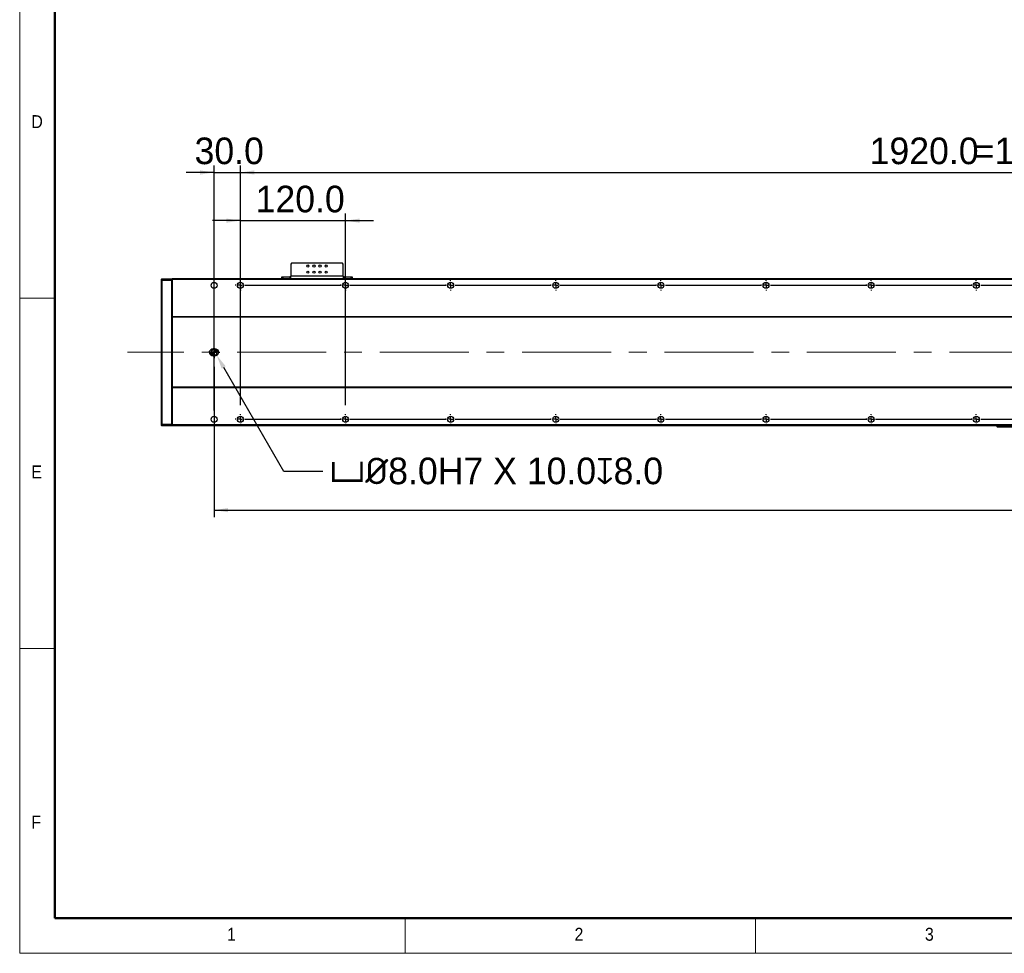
# Model space of a CAD drawing. Header units: millimetres. Extents: x 40 to 3320, y 40 to 2336.
# Tile 1 of 9: x 40 to 1164, y 40 to 1106. Entities that reach past the tile are written whole.
import ezdxf

# ---------------------------------------------------------------- set-up
doc = ezdxf.new("R2010")
doc.units = ezdxf.units.MM
doc.header["$LTSCALE"] = 8
doc.header["$PDSIZE"] = -1
doc.linetypes.add('CENTERX2', pattern=[20.32, 12.7, -2.54, 2.54, -2.54])
doc.layers.add('DIMNS', color=7, linetype='Continuous')
doc.styles.add('SLDTEXTSTYLE0', font='Gothic.ttf', dxfattribs={"width": 0.913})
doc.styles.add('SLDTEXTSTYLE7', font='txt')
doc.dimstyles.new('SLDDIMSTYLE0', dxfattribs={"dimtxt": 30.4, "dimasz": 16, "dimexe": 0, "dimexo": 0.0625, "dimgap": 7.6, "dimtad": 2, "dimdec": 1, "dimrnd": 1e-09, "dimzin": 4, "dimdsep": 46, "dimtxsty": 'SLDTEXTSTYLE7', "dimsah": 1, "dimcen": 0.09, "dimadec": 0, "dimazin": 1, "dimtfac": 1, "dimtdec": 1, "dimtmove": 0, "dimatfit": 0, "dimfxl": 0, "dimfrac": 2, "dimtolj": 1, "dimtzin": 12, "dimarcsym": 0})
doc.dimstyles.new('SLDDIMSTYLE3', dxfattribs={"dimtxt": 30.4, "dimasz": 16, "dimexe": 0, "dimexo": 0.0625, "dimgap": 7.6, "dimtad": 2, "dimdec": 1, "dimrnd": 1e-09, "dimzin": 4, "dimdsep": 46, "dimtxsty": 'SLDTEXTSTYLE7', "dimsah": 1, "dimcen": 0.09, "dimadec": 0, "dimazin": 1, "dimtfac": 1, "dimtdec": 1, "dimtofl": 0, "dimtmove": 0, "dimatfit": 3, "dimfxl": 0, "dimfrac": 2, "dimtolj": 1, "dimtzin": 12, "dimarcsym": 0})
doc.dimstyles.new('SLDDIMSTYLE7', dxfattribs={"dimtxt": 30.4, "dimasz": 16, "dimexe": 0, "dimexo": 0.0625, "dimgap": 7.6, "dimtad": 0, "dimtih": 1, "dimtoh": 1, "dimdec": 1, "dimrnd": 1e-09, "dimzin": 4, "dimdsep": 46, "dimtxsty": 'SLDTEXTSTYLE7', "dimsah": 1, "dimcen": 0, "dimadec": 0, "dimazin": 1, "dimtfac": 1, "dimtdec": 1, "dimtofl": 0, "dimtmove": 0, "dimatfit": 3, "dimfxl": 0, "dimfrac": 2, "dimtolj": 1, "dimtzin": 12, "dimarcsym": 0})

# ---------------------------------------------------------------- blocks, each defined once
blk = doc.blocks.new('_D_19')
at = {"layer": 'DIMNS'}
for p, q in [((291.9, 666), (291.9, 939.7)), ((2211.9, 666), (2211.9, 939.7)), ((291.9, 931.7), (2211.9, 931.7))]:
    blk.add_line(p, q, dxfattribs=at)
for points in [[(291.9, 931.7), (307.9, 929.3), (307.9, 934.1)], [(2211.9, 931.7), (2195.9, 934.1), (2195.9, 929.3)]]:
    blk.add_solid(points, dxfattribs=at)
at = {"layer": 'DIMNS', "char_height": 30.4, "attachment_point": 1, "style": 'SLDTEXTSTYLE7'}
for s, insert in [('1920.0', (1010.2, 971.6)), ('=16×120.0(PITCH)', (1129, 971.6))]:
    blk.add_mtext(s, dxfattribs=dict(at, insert=insert))
blk = doc.blocks.new('_D_21')
at = {"layer": 'DIMNS'}
for p, q in [((261.9, 709.7), (261.9, 538.1)), ((2241.9, 716.2), (2241.9, 538.1)), ((261.9, 546.1), (2241.9, 546.1))]:
    blk.add_line(p, q, dxfattribs=at)
for points in [[(261.9, 546.1), (277.9, 543.7), (277.9, 548.5)], [(2241.9, 546.1), (2225.9, 548.5), (2225.9, 543.7)]]:
    blk.add_solid(points, dxfattribs=at)
at = {"layer": 'DIMNS', "insert": (1175.6, 585.9), "char_height": 30.4, "attachment_point": 1, "style": 'SLDTEXTSTYLE7'}
blk.add_mtext('1980.0', dxfattribs=at)
blk = doc.blocks.new('_D_24')
at = {"layer": 'DIMNS'}
for p, q in [((261.9, 660), (261.9, 939.7)), ((291.9, 666), (291.9, 939.7)), ((261.9, 931.7), (229.9, 931.7)), ((261.9, 931.7), (291.9, 931.7)), ((291.9, 931.7), (323.9, 931.7))]:
    blk.add_line(p, q, dxfattribs=at)
for points in [[(261.9, 931.7), (245.9, 934.1), (245.9, 929.3)], [(291.9, 931.7), (307.9, 929.3), (307.9, 934.1)]]:
    blk.add_solid(points, dxfattribs=at)
at = {"layer": 'DIMNS', "insert": (239.6, 971.6), "char_height": 30.4, "attachment_point": 1, "style": 'SLDTEXTSTYLE7'}
blk.add_mtext('30.0', dxfattribs=at)
blk = doc.blocks.new('_D_26')
at = {"layer": 'DIMNS'}
for p, q in [((291.9, 876.7), (259.9, 876.7)), ((291.9, 666), (291.9, 884.7)), ((291.9, 876.7), (411.9, 876.7)), ((411.9, 666), (411.9, 884.7)), ((411.9, 876.7), (443.9, 876.7))]:
    blk.add_line(p, q, dxfattribs=at)
for points in [[(291.9, 876.7), (275.9, 879.1), (275.9, 874.3)], [(411.9, 876.7), (427.9, 874.3), (427.9, 879.1)]]:
    blk.add_solid(points, dxfattribs=at)
at = {"layer": 'DIMNS', "insert": (309.3, 916.6), "char_height": 30.4, "attachment_point": 1, "style": 'SLDTEXTSTYLE7'}
blk.add_mtext('120.0', dxfattribs=at)
blk = doc.blocks.new('_D_27')
at = {"layer": 'Defpoints', "color": 0}
for p in [(262.9, 726.4), (264.9, 722.9)]:
    blk.add_point(p, dxfattribs=at)
at = {"layer": 'DIMNS', "color": 0, "lineweight": -2}
for p, q in [((341.5, 590.2), (272.9, 709)), ((386.2, 590.2), (341.5, 590.2))]:
    blk.add_line(p, q, dxfattribs=at)
at = {"layer": 'DIMNS', "color": 0}
blk.add_solid([(275.2, 710.4), (270.6, 707.7), (264.9, 722.9)], dxfattribs=at)
at = {"layer": 'DIMNS', "color": 0, "insert": (393.8, 606.1), "char_height": 30.4, "attachment_point": 1, "style": 'SLDTEXTSTYLE7'}
blk.add_mtext('\\A1;{\\fGDT|b0|i0|c134|p2;v\\fISOCPEUR|b0|i0|c134|p34;%%C}8.0H7 X 10.0{\\fGDT|b0|i0|c134|p2;x}8.0', dxfattribs=at)
blk = doc.blocks.new('SW_CENTERMARKSYMBOL_0')
at = {"layer": 'DIMNS', "color": 0}
for p, q in [((-5.08, 0), (-6.54, 0)), ((0, 0), (-2.54, 0)), ((0, 5.08), (0, 6.54)), ((0, 0), (0, 2.54)), ((0, 0), (0, -2.54)), ((0, 0), (2.54, 0)), ((5.08, 0), (6.54, 0)), ((0, -5.08), (0, -6.54))]:
    blk.add_line(p, q, dxfattribs=at)
blk = doc.blocks.new('SW_CENTERMARKSYMBOL_1')
at = {"layer": 'DIMNS', "color": 0}
for p, q in [((-5.08, 0), (-5.94, 0)), ((0, 0), (-2.54, 0)), ((0, 5.08), (0, 5.94)), ((0, 0), (0, 2.54)), ((0, 0), (0, -2.54)), ((0, 0), (2.54, 0)), ((5.08, 0), (114.92, 0)), ((114.92, 0), (114.06, 0)), ((120, 0), (117.46, 0)), ((120, 0), (117.46, 0)), ((120, 5.08), (120, 5.94)), ((120, 0), (120, 2.54)), ((120, 0), (120, 2.54)), ((120, 0), (120, -2.54)), ((120, 0), (122.54, 0)), ((120, 0), (120, -2.54)), ((120, 0), (122.54, 0)), ((125.08, 0), (125.94, 0)), ((125.08, 0), (234.92, 0)), ((234.92, 0), (234.06, 0)), ((240, 0), (237.46, 0)), ((240, 0), (237.46, 0)), ((240, 0), (237.46, 0)), ((240, 5.08), (240, 5.94)), ((240, 0), (240, 2.54)), ((240, 0), (240, 2.54)), ((240, 0), (240, 2.54)), ((240, 0), (240, -2.54)), ((240, 0), (242.54, 0)), ((240, 0), (240, -2.54)), ((240, 0), (242.54, 0)), ((240, 0), (240, -2.54)), ((240, 0), (242.54, 0)), ((245.08, 0), (245.94, 0)), ((245.08, 0), (354.92, 0)), ((354.92, 0), (354.06, 0)), ((360, 0), (357.46, 0)), ((360, 0), (357.46, 0)), ((360, 0), (357.46, 0)), ((360, 0), (357.46, 0)), ((360, 5.08), (360, 5.94)), ((360, 0), (360, 2.54)), ((360, 0), (360, 2.54)), ((360, 0), (360, 2.54)), ((360, 0), (360, 2.54)), ((360, 0), (360, -2.54)), ((360, 0), (362.54, 0)), ((360, 0), (360, -2.54)), ((360, 0), (362.54, 0)), ((360, 0), (360, -2.54)), ((360, 0), (362.54, 0)), ((360, 0), (360, -2.54)), ((360, 0), (362.54, 0)), ((365.08, 0), (365.94, 0)), ((365.08, 0), (474.92, 0)), ((474.92, 0), (474.06, 0)), ((480, 0), (477.46, 0)), ((480, 0), (477.46, 0)), ((480, 0), (477.46, 0)), ((480, 0), (477.46, 0)), ((480, 0), (477.46, 0)), ((480, 5.08), (480, 5.94)), ((480, 0), (480, 2.54)), ((480, 0), (480, 2.54)), ((480, 0), (480, 2.54)), ((480, 0), (480, 2.54)), ((480, 0), (480, 2.54)), ((480, 0), (480, -2.54)), ((480, 0), (482.54, 0)), ((480, 0), (480, -2.54)), ((480, 0), (482.54, 0)), ((480, 0), (480, -2.54)), ((480, 0), (482.54, 0)), ((480, 0), (480, -2.54)), ((480, 0), (482.54, 0)), ((480, 0), (480, -2.54)), ((480, 0), (482.54, 0)), ((485.08, 0), (485.94, 0)), ((485.08, 0), (594.92, 0)), ((594.92, 0), (594.06, 0)), ((600, 0), (597.46, 0)), ((600, 0), (597.46, 0)), ((600, 0), (597.46, 0)), ((600, 0), (597.46, 0)), ((600, 0), (597.46, 0)), ((600, 0), (597.46, 0)), ((600, 5.08), (600, 5.94)), ((600, 0), (600, 2.54)), ((600, 0), (600, 2.54)), ((600, 0), (600, 2.54)), ((600, 0), (600, 2.54)), ((600, 0), (600, 2.54)), ((600, 0), (600, 2.54)), ((600, 0), (600, -2.54)), ((600, 0), (602.54, 0)), ((600, 0), (600, -2.54)), ((600, 0), (602.54, 0)), ((600, 0), (600, -2.54)), ((600, 0), (602.54, 0)), ((600, 0), (600, -2.54)), ((600, 0), (602.54, 0)), ((600, 0), (600, -2.54)), ((600, 0), (602.54, 0)), ((600, 0), (600, -2.54)), ((600, 0), (602.54, 0)), ((605.08, 0), (605.94, 0)), ((605.08, 0), (714.92, 0)), ((714.92, 0), (714.06, 0)), ((720, 0), (717.46, 0)), ((720, 0), (717.46, 0)), ((720, 0), (717.46, 0)), ((720, 0), (717.46, 0)), ((720, 0), (717.46, 0)), ((720, 0), (717.46, 0)), ((720, 0), (717.46, 0)), ((720, 5.08), (720, 5.94)), ((720, 0), (720, 2.54)), ((720, 0), (720, 2.54)), ((720, 0), (720, 2.54)), ((720, 0), (720, 2.54)), ((720, 0), (720, 2.54)), ((720, 0), (720, 2.54)), ((720, 0), (720, 2.54)), ((720, 0), (720, -2.54)), ((720, 0), (722.54, 0)), ((720, 0), (720, -2.54)), ((720, 0), (722.54, 0)), ((720, 0), (720, -2.54)), ((720, 0), (722.54, 0)), ((720, 0), (720, -2.54)), ((720, 0), (722.54, 0)), ((720, 0), (720, -2.54)), ((720, 0), (722.54, 0)), ((720, 0), (720, -2.54)), ((720, 0), (722.54, 0)), ((720, 0), (720, -2.54)), ((720, 0), (722.54, 0)), ((725.08, 0), (725.94, 0)), ((725.08, 0), (834.92, 0)), ((834.92, 0), (834.06, 0)), ((840, 0), (837.46, 0)), ((840, 0), (837.46, 0)), ((840, 0), (837.46, 0)), ((840, 0), (837.46, 0)), ((840, 0), (837.46, 0)), ((840, 0), (837.46, 0)), ((840, 0), (837.46, 0)), ((840, 0), (837.46, 0)), ((840, 5.08), (840, 5.94)), ((840, 0), (840, 2.54)), ((840, 0), (840, 2.54)), ((840, 0), (840, 2.54)), ((840, 0), (840, 2.54)), ((840, 0), (840, 2.54)), ((840, 0), (840, 2.54)), ((840, 0), (840, 2.54)), ((840, 0), (840, 2.54)), ((840, 0), (840, -2.54)), ((840, 0), (842.54, 0)), ((840, 0), (840, -2.54)), ((840, 0), (842.54, 0)), ((840, 0), (840, -2.54)), ((840, 0), (842.54, 0)), ((840, 0), (840, -2.54)), ((840, 0), (842.54, 0)), ((840, 0), (840, -2.54)), ((840, 0), (842.54, 0)), ((840, 0), (840, -2.54)), ((840, 0), (842.54, 0)), ((840, 0), (840, -2.54)), ((840, 0), (842.54, 0)), ((840, 0), (840, -2.54)), ((840, 0), (842.54, 0)), ((845.08, 0), (845.94, 0)), ((845.08, 0), (954.92, 0)), ((0, -5.08), (0, -5.94)), ((120, -5.08), (120, -5.94)), ((240, -5.08), (240, -5.94)), ((360, -5.08), (360, -5.94)), ((480, -5.08), (480, -5.94)), ((600, -5.08), (600, -5.94)), ((720, -5.08), (720, -5.94)), ((840, -5.08), (840, -5.94))]:
    blk.add_line(p, q, dxfattribs=at)
blk = doc.blocks.new('SW_CENTERMARKSYMBOL_2')
at = {"layer": 'DIMNS', "color": 0}
for p, q in [((-5.08, 0), (-5.94, 0)), ((0, 0), (-2.54, 0)), ((0, 5.08), (0, 5.94)), ((0, 0), (0, 2.54)), ((0, 0), (0, -2.54)), ((0, 0), (2.54, 0)), ((5.08, 0), (114.92, 0)), ((114.92, 0), (114.06, 0)), ((120, 0), (117.46, 0)), ((120, 0), (117.46, 0)), ((120, 5.08), (120, 5.94)), ((120, 0), (120, 2.54)), ((120, 0), (120, 2.54)), ((120, 0), (120, -2.54)), ((120, 0), (122.54, 0)), ((120, 0), (120, -2.54)), ((120, 0), (122.54, 0)), ((125.08, 0), (125.94, 0)), ((125.08, 0), (234.92, 0)), ((234.92, 0), (234.06, 0)), ((240, 0), (237.46, 0)), ((240, 0), (237.46, 0)), ((240, 0), (237.46, 0)), ((240, 5.08), (240, 5.94)), ((240, 0), (240, 2.54)), ((240, 0), (240, 2.54)), ((240, 0), (240, 2.54)), ((240, 0), (240, -2.54)), ((240, 0), (242.54, 0)), ((240, 0), (240, -2.54)), ((240, 0), (242.54, 0)), ((240, 0), (240, -2.54)), ((240, 0), (242.54, 0)), ((245.08, 0), (245.94, 0)), ((245.08, 0), (354.92, 0)), ((354.92, 0), (354.06, 0)), ((360, 0), (357.46, 0)), ((360, 0), (357.46, 0)), ((360, 0), (357.46, 0)), ((360, 0), (357.46, 0)), ((360, 5.08), (360, 5.94)), ((360, 0), (360, 2.54)), ((360, 0), (360, 2.54)), ((360, 0), (360, 2.54)), ((360, 0), (360, 2.54)), ((360, 0), (360, -2.54)), ((360, 0), (362.54, 0)), ((360, 0), (360, -2.54)), ((360, 0), (362.54, 0)), ((360, 0), (360, -2.54)), ((360, 0), (362.54, 0)), ((360, 0), (360, -2.54)), ((360, 0), (362.54, 0)), ((365.08, 0), (365.94, 0)), ((365.08, 0), (474.92, 0)), ((474.92, 0), (474.06, 0)), ((480, 0), (477.46, 0)), ((480, 0), (477.46, 0)), ((480, 0), (477.46, 0)), ((480, 0), (477.46, 0)), ((480, 0), (477.46, 0)), ((480, 5.08), (480, 5.94)), ((480, 0), (480, 2.54)), ((480, 0), (480, 2.54)), ((480, 0), (480, 2.54)), ((480, 0), (480, 2.54)), ((480, 0), (480, 2.54)), ((480, 0), (480, -2.54)), ((480, 0), (482.54, 0)), ((480, 0), (480, -2.54)), ((480, 0), (482.54, 0)), ((480, 0), (480, -2.54)), ((480, 0), (482.54, 0)), ((480, 0), (480, -2.54)), ((480, 0), (482.54, 0)), ((480, 0), (480, -2.54)), ((480, 0), (482.54, 0)), ((485.08, 0), (485.94, 0)), ((485.08, 0), (594.92, 0)), ((594.92, 0), (594.06, 0)), ((600, 0), (597.46, 0)), ((600, 0), (597.46, 0)), ((600, 0), (597.46, 0)), ((600, 0), (597.46, 0)), ((600, 0), (597.46, 0)), ((600, 0), (597.46, 0)), ((600, 5.08), (600, 5.94)), ((600, 0), (600, 2.54)), ((600, 0), (600, 2.54)), ((600, 0), (600, 2.54)), ((600, 0), (600, 2.54)), ((600, 0), (600, 2.54)), ((600, 0), (600, 2.54)), ((600, 0), (600, -2.54)), ((600, 0), (602.54, 0)), ((600, 0), (600, -2.54)), ((600, 0), (602.54, 0)), ((600, 0), (600, -2.54)), ((600, 0), (602.54, 0)), ((600, 0), (600, -2.54)), ((600, 0), (602.54, 0)), ((600, 0), (600, -2.54)), ((600, 0), (602.54, 0)), ((600, 0), (600, -2.54)), ((600, 0), (602.54, 0)), ((605.08, 0), (605.94, 0)), ((605.08, 0), (714.92, 0)), ((714.92, 0), (714.06, 0)), ((720, 0), (717.46, 0)), ((720, 0), (717.46, 0)), ((720, 0), (717.46, 0)), ((720, 0), (717.46, 0)), ((720, 0), (717.46, 0)), ((720, 0), (717.46, 0)), ((720, 0), (717.46, 0)), ((720, 5.08), (720, 5.94)), ((720, 0), (720, 2.54)), ((720, 0), (720, 2.54)), ((720, 0), (720, 2.54)), ((720, 0), (720, 2.54)), ((720, 0), (720, 2.54)), ((720, 0), (720, 2.54)), ((720, 0), (720, 2.54)), ((720, 0), (720, -2.54)), ((720, 0), (722.54, 0)), ((720, 0), (720, -2.54)), ((720, 0), (722.54, 0)), ((720, 0), (720, -2.54)), ((720, 0), (722.54, 0)), ((720, 0), (720, -2.54)), ((720, 0), (722.54, 0)), ((720, 0), (720, -2.54)), ((720, 0), (722.54, 0)), ((720, 0), (720, -2.54)), ((720, 0), (722.54, 0)), ((720, 0), (720, -2.54)), ((720, 0), (722.54, 0)), ((725.08, 0), (725.94, 0)), ((725.08, 0), (834.92, 0)), ((834.92, 0), (834.06, 0)), ((840, 0), (837.46, 0)), ((840, 0), (837.46, 0)), ((840, 0), (837.46, 0)), ((840, 0), (837.46, 0)), ((840, 0), (837.46, 0)), ((840, 0), (837.46, 0)), ((840, 0), (837.46, 0)), ((840, 0), (837.46, 0)), ((840, 5.08), (840, 5.94)), ((840, 0), (840, 2.54)), ((840, 0), (840, 2.54)), ((840, 0), (840, 2.54)), ((840, 0), (840, 2.54)), ((840, 0), (840, 2.54)), ((840, 0), (840, 2.54)), ((840, 0), (840, 2.54)), ((840, 0), (840, 2.54)), ((840, 0), (840, -2.54)), ((840, 0), (842.54, 0)), ((840, 0), (840, -2.54)), ((840, 0), (842.54, 0)), ((840, 0), (840, -2.54)), ((840, 0), (842.54, 0)), ((840, 0), (840, -2.54)), ((840, 0), (842.54, 0)), ((840, 0), (840, -2.54)), ((840, 0), (842.54, 0)), ((840, 0), (840, -2.54)), ((840, 0), (842.54, 0)), ((840, 0), (840, -2.54)), ((840, 0), (842.54, 0)), ((840, 0), (840, -2.54)), ((840, 0), (842.54, 0)), ((845.08, 0), (845.94, 0)), ((845.08, 0), (954.92, 0)), ((0, -5.08), (0, -5.94)), ((120, -5.08), (120, -5.94)), ((240, -5.08), (240, -5.94)), ((360, -5.08), (360, -5.94)), ((480, -5.08), (480, -5.94)), ((600, -5.08), (600, -5.94)), ((720, -5.08), (720, -5.94)), ((840, -5.08), (840, -5.94))]:
    blk.add_line(p, q, dxfattribs=at)
blk = doc.blocks.new('SW_DOWELSYMBOL_2')
at = {"linetype": 'Continuous', "lineweight": 18}
h = blk.add_hatch(color=0, dxfattribs=at)
edge = h.paths.add_edge_path(flags=0)
edge.add_arc((0, 0), 4, 180, 270)
edge.add_line((0, -4), (0, 0))
edge.add_line((0, 0), (-4, 0))
h = blk.add_hatch(color=0, dxfattribs=at)
edge = h.paths.add_edge_path(flags=0)
edge.add_arc((0, 0), 4, 0, 90)
edge.add_line((0, 4), (0, 0))
edge.add_line((0, 0), (4, 0))
at = {"layer": 'DIMNS', "color": 0}
blk.add_circle((0, 0), 4, dxfattribs=at)
blk = doc.blocks.new('SW_DOWELSYMBOL_3')
at = {"linetype": 'Continuous', "lineweight": 18}
h = blk.add_hatch(color=0, dxfattribs=at)
edge = h.paths.add_edge_path(flags=0)
edge.add_arc((0, 0), 4, 180, 270)
edge.add_line((0, -4), (0, 0))
edge.add_line((0, 0), (-4, 0))
h = blk.add_hatch(color=0, dxfattribs=at)
edge = h.paths.add_edge_path(flags=0)
edge.add_arc((0, 0), 4, 0, 90)
edge.add_line((0, 4), (0, 0))
edge.add_line((0, 0), (4, 0))
at = {"layer": 'DIMNS', "color": 0}
blk.add_circle((0, 0), 4, dxfattribs=at)

msp = doc.modelspace()

# ---------------------------------------------------------------- linework, layer by layer
at = {"color": 7, "linetype": 'Continuous', "lineweight": 18}
for p, q in [((40, 2336), (40, 40)), ((80, 2296), (80, 80)), ((40, 788), (80, 788)), ((80, 388), (40, 388)), ((80, 80), (3280, 80)), ((480, 40), (480, 80)), ((880, 80), (880, 40)), ((984, 80), (3280, 80)), ((40, 40), (3320, 40))]:
    msp.add_line(p, q, dxfattribs=at)
at = {"color": 7, "linetype": 'Continuous', "lineweight": 50}
for p, q in [((80, 2296), (80, 80)), ((80, 80), (3280, 80))]:
    msp.add_line(p, q, dxfattribs=at)
at = {"color": 7, "linetype": 'Continuous', "lineweight": 25}
for p, q in [((350.389412, 828.1520988), (349.3894249, 827.1520968)), ((349.3894249, 827.1520968), (349.3894249, 813.3520941)), ((408.3893805, 828.1520988), (350.389412, 828.1520988)), ((409.3894273, 827.1520968), (408.3893805, 828.1520988)), ((409.3894273, 813.3520941), (409.3894273, 827.1520968)), ((201.8894463, 810.0520979), (202.1893769, 810.3520955)), ((201.8894463, 808.2278307), (201.8894463, 810.0520979)), ((202.1893769, 810.3520955), (202.1893769, 808.3520989)), ((202.1893769, 810.3520955), (213.5893613, 810.3520955)), ((213.5893613, 808.3520989), (213.5893613, 810.3520955)), ((213.889411, 810.0520979), (213.5893613, 810.3520955)), ((2289.8893862, 810.3520955), (213.889411, 810.3520955)), ((213.889411, 810.3520955), (213.889411, 809.3520935)), ((2289.8893862, 809.3520935), (213.889411, 809.3520935)), ((213.889411, 809.3520935), (213.889411, 766.8520968)), ((339.3893748, 810.3520955), (339.3893748, 812.3520996)), ((339.3893748, 812.3520996), (340.3894215, 812.3520996)), ((340.3894215, 812.3520996), (340.3894215, 810.3520955)), ((340.3894215, 812.3520996), (348.3893781, 812.3520996)), ((348.3893781, 812.3520996), (348.3893781, 810.3520955)), ((349.3894249, 812.3520996), (348.3893781, 812.3520996)), ((409.3894273, 813.3520941), (349.3894249, 813.3520941)), ((349.3894249, 810.3520955), (349.3894249, 813.3520941)), ((409.3894273, 813.3520941), (409.3894273, 810.3520955)), ((410.3894144, 812.3520996), (409.3894273, 812.3520996)), ((410.3894144, 812.3520996), (410.3894144, 810.3520955)), ((410.3894144, 812.3520996), (418.389371, 812.3520996)), ((418.389371, 810.3520955), (418.389371, 812.3520996)), ((418.389371, 812.3520996), (419.3894177, 812.3520996)), ((419.3894177, 812.3520996), (419.3894177, 810.3520955)), ((201.8894463, 808.2278307), (202.1893769, 808.3520989)), ((201.8894463, 644.4763626), (201.8894463, 808.2278307)), ((202.1893769, 808.3520989), (202.1893769, 644.3520944)), ((213.5893613, 808.3520989), (202.1893769, 808.3520989)), ((213.5893613, 644.3520944), (213.5893613, 808.3520989)), ((213.889411, 808.2278307), (213.5893613, 808.3520989)), ((2289.8893862, 766.8520968), (213.889411, 766.8520968)), ((213.889411, 766.8520968), (213.889411, 766.3520957)), ((2289.8893862, 766.3520957), (213.889411, 766.3520957)), ((213.889411, 766.3520957), (213.889411, 686.3520975)), ((262.8893762, 730.3520968), (260.889402, 730.3520968)), ((260.889402, 722.3520965), (262.8893762, 722.3520965)), ((2289.8893862, 686.3520975), (213.889411, 686.3520975)), ((213.889411, 686.3520975), (213.889411, 685.8520965)), ((2289.8893862, 685.8520965), (213.889411, 685.8520965)), ((213.889411, 685.8520965), (213.889411, 643.3520998)), ((201.8894463, 642.6520954), (201.8894463, 644.4763626)), ((201.8894463, 644.4763626), (202.1893769, 644.3520944)), ((201.8894463, 642.6520954), (202.1893769, 642.3520978)), ((202.1893769, 644.3520944), (202.1893769, 642.3520978)), ((202.1893769, 644.3520944), (213.5893613, 644.3520944)), ((213.5893613, 642.3520978), (202.1893769, 642.3520978)), ((213.889411, 644.4763626), (213.5893613, 644.3520944)), ((213.5893613, 642.3520978), (213.5893613, 644.3520944)), ((213.889411, 642.6520954), (213.5893613, 642.3520978)), ((2289.8893862, 643.3520998), (213.889411, 643.3520998)), ((213.889411, 643.3520998), (213.889411, 642.3520978)), ((2289.8893862, 642.3520978), (213.889411, 642.3520978)), ((1155.8893978, 641.1520998), (1155.8893978, 642.3520978)), ((1155.8893978, 641.1520998), (1156.1893954, 640.8520947)), ((1155.8893978, 641.1520998), (1156.8893998, 641.1520998)), ((1157.0136606, 640.8520947), (1156.1893954, 640.8520947)), ((1156.8893998, 642.3520978), (1156.8893998, 641.1520998)), ((1157.0136606, 640.8520947), (1156.8893998, 641.1520998)), ((1156.8893998, 641.1520998), (1182.8894004, 641.1520998)), ((1182.7651321, 640.8520947), (1157.0136606, 640.8520947))]:
    msp.add_line(p, q, dxfattribs=at)
for centre, radius in [((368.8893986, 824.8520966), 1.25), ((375.8893986, 824.8520966), 1.25), ((382.8893986, 824.8520966), 1.25), ((389.8893986, 824.8520966), 1.25), ((368.8893986, 817.8520966), 1.25), ((375.8893986, 817.8520966), 1.25), ((382.8893986, 817.8520966), 1.25), ((389.8893986, 817.8520966), 1.25), ((261.8893986, 802.8520966), 3.4), ((291.8893986, 802.8520966), 3.4), ((411.8893986, 802.8520966), 3.4), ((531.8893986, 802.8520966), 3.4), ((651.8893986, 802.8520966), 3.4), ((771.8893986, 802.8520966), 3.4), ((891.8893986, 802.8520966), 3.4), ((1011.8893986, 802.8520966), 3.4), ((1131.8893986, 802.8520966), 3.4), ((261.8893986, 649.8520966), 3.4), ((291.8893986, 649.8520966), 3.4), ((411.8893986, 649.8520966), 3.4), ((531.8893986, 649.8520966), 3.4), ((651.8893986, 649.8520966), 3.4), ((771.8893986, 649.8520966), 3.4), ((891.8893986, 649.8520966), 3.4), ((1011.8893986, 649.8520966), 3.4), ((1131.8893986, 649.8520966), 3.4)]:
    msp.add_circle(centre, radius, dxfattribs=at)
for centre, start, end in [((260.8893986, 726.3520966), 90, 270), ((262.8893986, 726.3520966), 270, 90)]:
    msp.add_arc(centre, 4, start, end, dxfattribs=at)
at = {"layer": 'DIMNS', "linetype": 'CENTERX2', "lineweight": 18}
msp.add_line((2340.6893986, 726.3520966), (163.0893986, 726.3520966), dxfattribs=at)

# ---------------------------------------------------------------- block references
at = {"layer": 'DIMNS'}
for name, p in [('SW_CENTERMARKSYMBOL_1', (291.8893986, 802.8520966)), ('SW_CENTERMARKSYMBOL_0', (261.8893986, 726.3520966)), ('SW_DOWELSYMBOL_2', (260.8893986, 726.3520966)), ('SW_DOWELSYMBOL_3', (262.8893986, 726.3520966)), ('SW_CENTERMARKSYMBOL_2', (291.8893986, 649.8520966))]:
    msp.add_blockref(name, p, dxfattribs=at)

# ---------------------------------------------------------------- texts
at = {"color": 7, "linetype": 'Continuous', "lineweight": 0, "char_height": 14.8166667, "attachment_point": 1, "style": 'SLDTEXTSTYLE0'}
for s, insert in [('D', (53.3333333, 997.1704528)), ('E', (53.3333333, 597.1704528)), ('F', (53.3333333, 197.1704528)), ('1', (276.6666667, 69.1704848)), ('2', (673.3333333, 69.1704848)), ('3', (1073.3333333, 69.1704848))]:
    msp.add_mtext(s, dxfattribs=dict(at, insert=insert))

# ---------------------------------------------------------------- dimensions: what is measured, and where the dimension line sits
at = {"layer": 'DIMNS'}
for base, p1, p2, picture, middle in [((291.8893986, 931.7085582), (261.8893986, 649.8520966), (291.8893986, 655.7920966), '_D_24', (277.0758702, 931.7085582)), ((411.8893986, 876.7485943), (291.8893986, 655.7920966), (411.8893986, 655.7920966), '_D_26', (357.7409969, 876.7485943))]:
    dim = msp.add_linear_dim(base=base, p1=p1, p2=p2, dimstyle='SLDDIMSTYLE0', dxfattribs=at)
    dim.commit()
    dim.dimension.update_dxf_attribs({"geometry": picture, "text_midpoint": middle, "dimtype": 160})
dim = msp.add_linear_dim(base=(2211.8893986, 931.7085582), p1=(291.8893986, 655.7920966), p2=(2211.8893986, 655.7920966), text='<>=16×120.0(PITCH)', dimstyle='SLDDIMSTYLE3', dxfattribs=at)
dim.commit()
dim.dimension.update_dxf_attribs({"geometry": '_D_19', "text_midpoint": (1234.9747434, 931.7085582), "dimtype": 160})
dim = msp.add_linear_dim(base=(2241.8893986, 546.0519936), p1=(261.8893986, 719.8120966), p2=(2241.8893986, 726.3520966), angle=0, dimstyle='SLDDIMSTYLE3', dxfattribs=at)
dim.commit()
dim.dimension.update_dxf_attribs({"geometry": '_D_21', "text_midpoint": (1234.9747434, 546.0519936), "dimtype": 160})
dim = msp.add_radius_dim(center=(262.8893986, 726.3520966), mpoint=(264.8893986, 722.887995), text='{\\fGDT|b0|i0|c134|p2;v\\fISOCPEUR|b0|i0|c134|p34;%%C}8.0H7 X 10.0{\\fGDT|b0|i0|c134|p2;x}8.0', dimstyle='SLDDIMSTYLE7', override={"dimpost": '<>'}, dxfattribs=at)
dim.commit()
dim.dimension.update_dxf_attribs({"geometry": '_D_27', "text_midpoint": (606.5854865, 590.2291793), "dimtype": 164})

doc.saveas('drawing.dxf')
